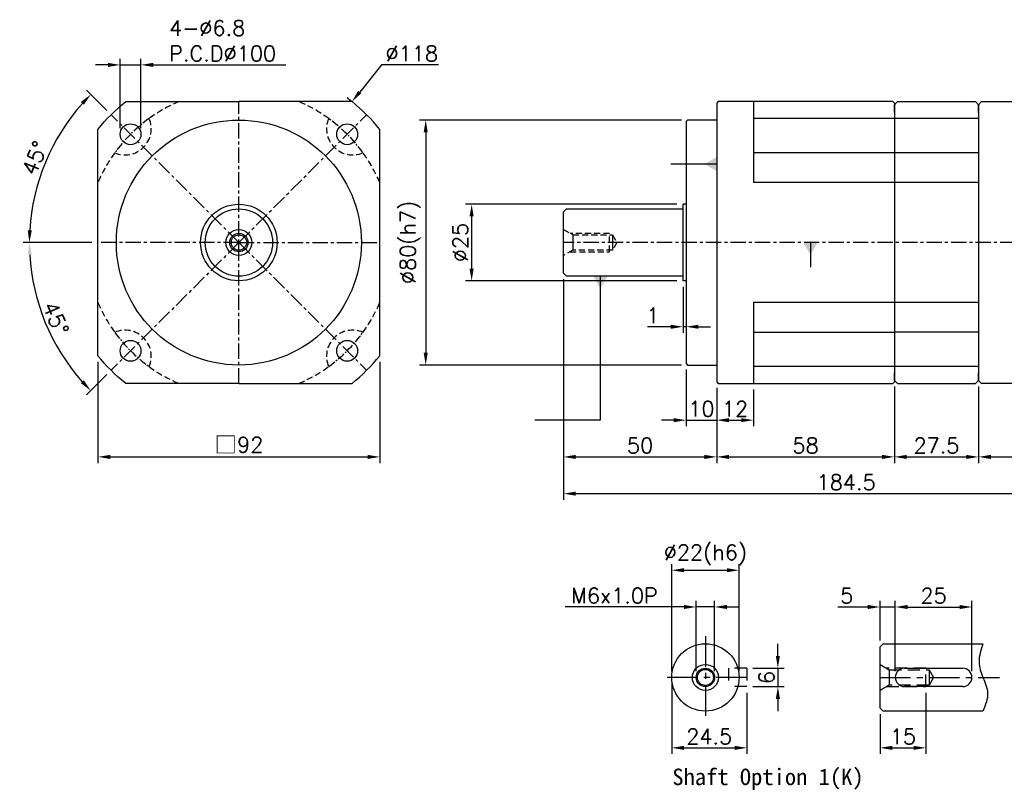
# Model space of a CAD drawing. Header units: millimetres. Extents: x -346 to 775, y -19 to 500.
# Tile 1 of 2: x -346 to -25, y 170 to 422. Entities that reach past the tile are written whole.
import ezdxf

# ---------------------------------------------------------------- set-up
doc = ezdxf.new("R2010")
doc.units = ezdxf.units.MM
doc.header["$LTSCALE"] = 4
doc.linetypes.add('CENTER', pattern=[2, 1.25, -0.25, 0.25, -0.25])
doc.linetypes.add('DASHED', pattern=[0.75, 0.5, -0.25])
for name, color, linetype in [('DIM', 6, 'Continuous'), ('MF90H-012', 7, 'Continuous'), ('MF90X1-012', 7, 'Continuous'), ('圖框', 7, 'Continuous')]:
    doc.layers.add(name, color=color, linetype=linetype)
doc.styles.get("Standard").update_dxf_attribs({"font": 'romans.shx'})
doc.dimstyles.new('R', dxfattribs={"dimscale": 2, "dimtxt": 2.5, "dimasz": 2, "dimexe": 1, "dimexo": 1, "dimgap": 0.6, "dimtad": 1, "dimtoh": 1, "dimdec": 4, "dimdsep": 46, "dimtxsty": 'Standard', "dimcen": 0.5, "dimdle": 1, "dimclrt": 7, "dimadec": 4, "dimazin": 2, "dimtfac": 1, "dimtdec": 4, "dimtofl": 0, "dimtmove": 0, "dimatfit": 3, "dimfxl": 0, "dimtolj": 1, "dimarcsym": 0})
doc.dimstyles.get("Standard").update_dxf_attribs({"dimscale": 2, "dimtxt": 2.5, "dimasz": 2, "dimexe": 1, "dimexo": 1, "dimgap": 0.6, "dimtad": 1, "dimdec": 4, "dimdsep": 46, "dimtxsty": 'Standard', "dimcen": 0.5, "dimdle": 1, "dimclrt": 7, "dimadec": 4, "dimazin": 2, "dimtfac": 1, "dimtdec": 4, "dimtofl": 0, "dimtmove": 0, "dimatfit": 3, "dimfxl": 0, "dimtolj": 1, "dimarcsym": 0})

# ---------------------------------------------------------------- blocks, each defined once
blk = doc.blocks.new('*D34')
at = {"color": 0, "lineweight": -2}
for p, q in [((-131.68, 361.51), (-200.68, 361.51)), ((-198.68, 357.51), (-198.68, 340.51)), ((-131.68, 336.51), (-200.68, 336.51))]:
    blk.add_line(p, q, dxfattribs=at)
at = {"color": 0}
for points in [[(-199.35, 357.51), (-198.02, 357.51), (-198.68, 361.51)], [(-199.35, 340.51), (-198.02, 340.51), (-198.68, 336.51)]]:
    blk.add_solid(points, dxfattribs=at)
at = {"layer": 'Defpoints', "color": 0}
for p in [(-129.68, 361.51), (-198.68, 336.51), (-129.68, 336.51)]:
    blk.add_point(p, dxfattribs=at)
at = {"color": 7, "insert": (-202.38, 349.01), "char_height": 5, "attachment_point": 5, "rotation": 90}
blk.add_mtext('\\A1;%%C25', dxfattribs=at)
blk = doc.blocks.new('*D35')
at = {"color": 0, "lineweight": -2}
for p, q in [((-128.68, 307.51), (-128.68, 289.01)), ((-118.68, 301.51), (-118.68, 289.01)), ((-132.68, 291.01), (-136.68, 291.01)), ((-128.68, 291.01), (-118.68, 291.01)), ((-114.68, 291.01), (-110.68, 291.01))]:
    blk.add_line(p, q, dxfattribs=at)
at = {"color": 0}
for points in [[(-132.68, 291.67), (-132.68, 290.34), (-128.68, 291.01)], [(-114.68, 291.67), (-114.68, 290.34), (-118.68, 291.01)]]:
    blk.add_solid(points, dxfattribs=at)
at = {"layer": 'Defpoints', "color": 0}
for p in [(-128.68, 309.51), (-118.68, 303.51), (-118.68, 291.01)]:
    blk.add_point(p, dxfattribs=at)
at = {"color": 7, "insert": (-123.68, 294.71), "char_height": 5, "attachment_point": 5}
blk.add_mtext('\\A1;10', dxfattribs=at)
blk = doc.blocks.new('*D36')
at = {"color": 0, "lineweight": -2}
for p, q in [((-130.18, 389.01), (-215.68, 389.01)), ((-213.68, 385.01), (-213.68, 313.01)), ((-130.18, 309.01), (-215.68, 309.01))]:
    blk.add_line(p, q, dxfattribs=at)
at = {"color": 0}
for points in [[(-214.35, 385.01), (-213.02, 385.01), (-213.68, 389.01)], [(-214.35, 313.01), (-213.02, 313.01), (-213.68, 309.01)]]:
    blk.add_solid(points, dxfattribs=at)
at = {"layer": 'Defpoints', "color": 0}
for p in [(-128.18, 389.01), (-213.68, 309.01), (-128.18, 309.01)]:
    blk.add_point(p, dxfattribs=at)
at = {"color": 7, "insert": (-218.69, 349.05), "char_height": 5, "attachment_point": 5, "rotation": 90}
blk.add_mtext('\\A1;%%C80(h7)', dxfattribs=at)
blk = doc.blocks.new('*D37')
at = {"color": 0, "lineweight": -2}
for p, q in [((-118.68, 301.51), (-118.68, 289.01)), ((-106.68, 301.01), (-106.68, 289.01)), ((-114.68, 291.01), (-110.68, 291.01))]:
    blk.add_line(p, q, dxfattribs=at)
at = {"color": 0}
for points in [[(-114.68, 291.67), (-114.68, 290.34), (-118.68, 291.01)], [(-110.68, 291.67), (-110.68, 290.34), (-106.68, 291.01)]]:
    blk.add_solid(points, dxfattribs=at)
at = {"layer": 'Defpoints', "color": 0}
for p in [(-118.68, 303.51), (-106.68, 303.01), (-106.68, 291.01)]:
    blk.add_point(p, dxfattribs=at)
at = {"color": 7, "insert": (-112.68, 294.71), "char_height": 5, "attachment_point": 5}
blk.add_mtext('\\A1;12', dxfattribs=at)
blk = doc.blocks.new('*D38')
at = {"color": 0, "lineweight": -2}
for p, q in [((-168.68, 337.01), (-168.68, 277.01)), ((-118.68, 301.51), (-118.68, 277.01)), ((-164.68, 279.01), (-122.68, 279.01))]:
    blk.add_line(p, q, dxfattribs=at)
at = {"color": 0}
for points in [[(-164.68, 279.67), (-164.68, 278.34), (-168.68, 279.01)], [(-122.68, 279.67), (-122.68, 278.34), (-118.68, 279.01)]]:
    blk.add_solid(points, dxfattribs=at)
at = {"layer": 'Defpoints', "color": 0}
for p in [(-168.68, 339.01), (-118.68, 303.51), (-118.68, 279.01)]:
    blk.add_point(p, dxfattribs=at)
at = {"color": 7, "insert": (-143.68, 282.71), "char_height": 5, "attachment_point": 5}
blk.add_mtext('\\A1;50', dxfattribs=at)
blk = doc.blocks.new('*D39')
at = {"color": 0, "lineweight": -2}
for p, q in [((-118.68, 301.51), (-118.68, 277.01)), ((-60.68, 301.51), (-60.68, 277.01)), ((-114.68, 279.01), (-64.68, 279.01))]:
    blk.add_line(p, q, dxfattribs=at)
at = {"color": 0}
for points in [[(-114.68, 279.67), (-114.68, 278.34), (-118.68, 279.01)], [(-64.68, 279.67), (-64.68, 278.34), (-60.68, 279.01)]]:
    blk.add_solid(points, dxfattribs=at)
at = {"layer": 'Defpoints', "color": 0}
for p in [(-118.68, 303.51), (-60.68, 303.51), (-60.68, 279.01)]:
    blk.add_point(p, dxfattribs=at)
at = {"color": 7, "insert": (-89.68, 282.71), "char_height": 5, "attachment_point": 5}
blk.add_mtext('\\A1;58', dxfattribs=at)
blk = doc.blocks.new('*D41')
at = {"color": 0, "lineweight": -2}
for p, q in [((-168.68, 337.01), (-168.68, 265.01)), ((15.82, 302.01), (15.82, 265.01)), ((-164.68, 267.01), (11.82, 267.01))]:
    blk.add_line(p, q, dxfattribs=at)
at = {"color": 0}
for points in [[(-164.68, 267.67), (-164.68, 266.34), (-168.68, 267.01)], [(11.82, 267.67), (11.82, 266.34), (15.82, 267.01)]]:
    blk.add_solid(points, dxfattribs=at)
at = {"layer": 'Defpoints', "color": 0}
for p in [(-168.68, 339.01), (15.82, 304.01), (15.82, 267.01)]:
    blk.add_point(p, dxfattribs=at)
at = {"color": 7, "insert": (-76.43, 270.71), "char_height": 5, "attachment_point": 5}
blk.add_mtext('\\A1;184.5', dxfattribs=at)
blk = doc.blocks.new('*D26')
at = {"layer": 'Defpoints', "color": 0, "ltscale": 2}
for p in [(-232.96, 390.72), (-320.68, 349.01), (-228.68, 349.01), (-340.74, 331.31), (-316.4, 307.29)]:
    blk.add_point(p, dxfattribs=at)
at = {"layer": '圖框', "color": 0, "lineweight": -2, "ltscale": 2}
for p, q in [((-322.68, 349.01), (-345.07, 349.01)), ((-317.82, 305.87), (-324.45, 299.24))]:
    blk.add_line(p, q, dxfattribs=at)
blk.add_arc((-274.68, 349.01), 68.39, 183.3518, 221.6482, dxfattribs=at)
at = {"layer": '圖框', "color": 0, "ltscale": 2}
for points in [[(-343.62, 344.99), (-342.28, 345.03), (-343.07, 349.01)], [(-325.3, 304.02), (-326.27, 303.1), (-323.04, 300.65)]]:
    blk.add_solid(points, dxfattribs=at)
at = {"layer": '圖框', "color": 7, "ltscale": 2, "insert": (-334.44, 324.25), "char_height": 5, "attachment_point": 5, "rotation": 292.5}
blk.add_mtext('\\A1;45°', dxfattribs=at)
blk = doc.blocks.new('*D27')
at = {"layer": 'Defpoints', "color": 0, "ltscale": 2}
for p in [(-316.4, 390.72), (-333.9, 383.19), (-320.68, 349.01), (-228.68, 349.01), (-232.96, 307.29)]:
    blk.add_point(p, dxfattribs=at)
at = {"layer": '圖框', "color": 0, "lineweight": -2, "ltscale": 2}
for p, q in [((-317.82, 392.14), (-324.44, 398.77)), ((-322.68, 349.01), (-345.06, 349.01))]:
    blk.add_line(p, q, dxfattribs=at)
blk.add_arc((-274.68, 349.01), 68.37, 138.3524, 176.6476, dxfattribs=at)
at = {"layer": '圖框', "color": 0, "ltscale": 2}
for points in [[(-326.26, 394.9), (-325.29, 393.99), (-323.03, 397.35)], [(-342.27, 352.98), (-343.61, 353.02), (-343.06, 349.01)]]:
    blk.add_solid(points, dxfattribs=at)
at = {"layer": '圖框', "color": 7, "ltscale": 2, "insert": (-341.27, 376.59), "char_height": 5, "attachment_point": 5, "rotation": 67.5}
blk.add_mtext('\\A1;45°', dxfattribs=at)
blk = doc.blocks.new('*D28')
at = {"layer": 'Defpoints', "color": 0, "ltscale": 2}
for p in [(-306.64, 407.01), (-313.44, 384.36), (-306.64, 384.36)]:
    blk.add_point(p, dxfattribs=at)
at = {"layer": '圖框', "color": 0, "lineweight": -2, "ltscale": 2}
for p, q in [((-313.44, 386.36), (-313.44, 409.01)), ((-306.64, 386.36), (-306.64, 409.01)), ((-317.44, 407.01), (-321.44, 407.01)), ((-313.44, 407.01), (-306.64, 407.01)), ((-302.64, 407.01), (-259.33, 407.01))]:
    blk.add_line(p, q, dxfattribs=at)
at = {"layer": '圖框', "color": 0, "ltscale": 2}
for points in [[(-317.44, 407.67), (-317.44, 406.34), (-313.44, 407.01)], [(-302.64, 407.67), (-302.64, 406.34), (-306.64, 407.01)]]:
    blk.add_solid(points, dxfattribs=at)
at = {"layer": '圖框', "color": 7, "ltscale": 2, "insert": (-297.44, 421.54), "char_height": 5, "attachment_point": 1}
blk.add_mtext('\\A1;4-%%C6.8\\PP.C.D%%C100', dxfattribs=at)
blk = doc.blocks.new('*D29')
at = {"layer": 'Defpoints', "color": 0, "ltscale": 2}
for p in [(-237.75, 395.01), (-311.62, 303)]:
    blk.add_point(p, dxfattribs=at)
at = {"layer": '圖框', "color": 0, "lineweight": -2, "ltscale": 2}
for p, q in [((-228.12, 407.01), (-235.24, 398.13)), ((-209.54, 407.01), (-228.12, 407.01)), ((-275.68, 349.01), (-273.68, 349.01)), ((-274.68, 348.01), (-274.68, 350.01))]:
    blk.add_line(p, q, dxfattribs=at)
blk.add_arc((-274.68, 349.01), 59, 51.2295, 53.1857, dxfattribs=at)
at = {"layer": '圖框', "color": 0, "ltscale": 2}
blk.add_solid([(-235.76, 398.55), (-234.72, 397.72), (-237.75, 395.01)], dxfattribs=at)
at = {"layer": '圖框', "color": 7, "ltscale": 2, "insert": (-218.23, 410.71), "char_height": 5, "attachment_point": 5}
blk.add_mtext('\\A1;∅118', dxfattribs=at)
blk = doc.blocks.new('*D45')
at = {"layer": 'Defpoints', "color": 0, "ltscale": 2}
for p in [(-111.37, 242.01), (-133.37, 207.01), (-111.37, 207.01)]:
    blk.add_point(p, dxfattribs=at)
at = {"layer": '圖框', "color": 0, "lineweight": -2, "ltscale": 2}
for p, q in [((-133.37, 209.01), (-133.37, 244.01)), ((-129.37, 242.01), (-115.37, 242.01)), ((-111.37, 209.01), (-111.37, 244.01))]:
    blk.add_line(p, q, dxfattribs=at)
at = {"layer": '圖框', "color": 0, "ltscale": 2}
for points in [[(-129.37, 242.67), (-129.37, 241.34), (-133.37, 242.01)], [(-115.37, 242.67), (-115.37, 241.34), (-111.37, 242.01)]]:
    blk.add_solid(points, dxfattribs=at)
at = {"layer": '圖框', "color": 7, "ltscale": 2, "insert": (-122.37, 247.01), "char_height": 5, "attachment_point": 5}
blk.add_mtext('\\A1;%%C22(h6)', dxfattribs=at)
blk = doc.blocks.new('*D46')
at = {"layer": 'Defpoints', "color": 0, "ltscale": 2}
for p in [(-119.37, 230.01), (-125.37, 207.01), (-119.37, 207.01)]:
    blk.add_point(p, dxfattribs=at)
at = {"layer": '圖框', "color": 0, "lineweight": -2, "ltscale": 2}
for p, q in [((-125.37, 209.01), (-125.37, 232.01)), ((-119.37, 209.01), (-119.37, 232.01)), ((-129.37, 230.01), (-168.13, 230.01)), ((-119.37, 230.01), (-125.37, 230.01)), ((-115.37, 230.01), (-111.37, 230.01))]:
    blk.add_line(p, q, dxfattribs=at)
at = {"layer": '圖框', "color": 0, "ltscale": 2}
for points in [[(-129.37, 230.67), (-129.37, 229.34), (-125.37, 230.01)], [(-115.37, 230.67), (-115.37, 229.34), (-119.37, 230.01)]]:
    blk.add_solid(points, dxfattribs=at)
at = {"layer": '圖框', "color": 7, "ltscale": 2, "insert": (-152.05, 233.71), "char_height": 5, "attachment_point": 5}
blk.add_mtext('\\A1;M6x1.0P', dxfattribs=at)
blk = doc.blocks.new('*D47')
at = {"layer": 'Defpoints', "color": 0, "ltscale": 2}
for p in [(-133.37, 207.01), (-108.87, 204.01), (-108.87, 184.01)]:
    blk.add_point(p, dxfattribs=at)
at = {"layer": '圖框', "color": 0, "lineweight": -2, "ltscale": 2}
for p, q in [((-133.37, 205.01), (-133.37, 182.01)), ((-108.87, 202.01), (-108.87, 182.01)), ((-129.37, 184.01), (-112.87, 184.01))]:
    blk.add_line(p, q, dxfattribs=at)
at = {"layer": '圖框', "color": 0, "ltscale": 2}
for points in [[(-129.37, 184.67), (-129.37, 183.34), (-133.37, 184.01)], [(-112.87, 184.67), (-112.87, 183.34), (-108.87, 184.01)]]:
    blk.add_solid(points, dxfattribs=at)
at = {"layer": '圖框', "color": 7, "ltscale": 2, "insert": (-121.12, 187.71), "char_height": 5, "attachment_point": 5}
blk.add_mtext('\\A1;24.5', dxfattribs=at)
blk = doc.blocks.new('*D48')
at = {"layer": 'Defpoints', "color": 0, "ltscale": 2}
for p in [(-108.87, 210.01), (-108.87, 204.01), (-98.71, 204.01)]:
    blk.add_point(p, dxfattribs=at)
at = {"layer": '圖框', "color": 0, "lineweight": -2, "ltscale": 2}
for p, q in [((-98.71, 214.01), (-98.71, 218.01)), ((-106.87, 210.01), (-96.71, 210.01)), ((-98.71, 210.01), (-98.71, 204.01)), ((-106.87, 204.01), (-96.71, 204.01)), ((-98.71, 200.01), (-98.71, 196.01))]:
    blk.add_line(p, q, dxfattribs=at)
at = {"layer": '圖框', "color": 0, "ltscale": 2}
for points in [[(-99.38, 214.01), (-98.05, 214.01), (-98.71, 210.01)], [(-99.38, 200.01), (-98.05, 200.01), (-98.71, 204.01)]]:
    blk.add_solid(points, dxfattribs=at)
at = {"layer": '圖框', "color": 7, "ltscale": 2, "insert": (-102.41, 207.01), "char_height": 5, "attachment_point": 5, "rotation": 90}
blk.add_mtext('\\A1;6', dxfattribs=at)
blk = doc.blocks.new('*D49')
at = {"layer": 'Defpoints', "color": 0, "ltscale": 2}
for p in [(-65.37, 230), (-65.37, 217.01), (-60.37, 207.01)]:
    blk.add_point(p, dxfattribs=at)
at = {"layer": '圖框', "color": 0, "lineweight": -2, "ltscale": 2}
for p, q in [((-65.37, 219.01), (-65.37, 232)), ((-60.37, 209.01), (-60.37, 232)), ((-69.37, 230), (-79.1, 230)), ((-60.37, 230), (-65.37, 230)), ((-56.37, 230), (-52.37, 230))]:
    blk.add_line(p, q, dxfattribs=at)
at = {"layer": '圖框', "color": 0, "ltscale": 2}
for points in [[(-69.37, 230.66), (-69.37, 229.33), (-65.37, 230)], [(-56.37, 230.66), (-56.37, 229.33), (-60.37, 230)]]:
    blk.add_solid(points, dxfattribs=at)
at = {"layer": '圖框', "color": 7, "ltscale": 2, "insert": (-76.23, 233.7), "char_height": 5, "attachment_point": 5}
blk.add_mtext('\\A1;5', dxfattribs=at)
blk = doc.blocks.new('*D50')
at = {"layer": 'Defpoints', "color": 0, "ltscale": 2}
for p in [(-35.37, 230), (-60.37, 207.01), (-35.37, 207.01)]:
    blk.add_point(p, dxfattribs=at)
at = {"layer": '圖框', "color": 0, "lineweight": -2, "ltscale": 2}
for p, q in [((-60.37, 209.01), (-60.37, 232)), ((-35.37, 209.01), (-35.37, 232)), ((-56.37, 230), (-39.37, 230))]:
    blk.add_line(p, q, dxfattribs=at)
at = {"layer": '圖框', "color": 0, "ltscale": 2}
for points in [[(-56.37, 230.66), (-56.37, 229.33), (-60.37, 230)], [(-39.37, 230.66), (-39.37, 229.33), (-35.37, 230)]]:
    blk.add_solid(points, dxfattribs=at)
at = {"layer": '圖框', "color": 7, "ltscale": 2, "insert": (-47.87, 233.7), "char_height": 5, "attachment_point": 5}
blk.add_mtext('\\A1;25', dxfattribs=at)
blk = doc.blocks.new('*D51')
at = {"layer": 'Defpoints', "color": 0, "ltscale": 2}
for p in [(-50.37, 204.01), (-65.37, 197.01), (-50.37, 184.01)]:
    blk.add_point(p, dxfattribs=at)
at = {"layer": '圖框', "color": 0, "lineweight": -2, "ltscale": 2}
for p, q in [((-50.37, 202.01), (-50.37, 182.01)), ((-65.37, 195.01), (-65.37, 182.01)), ((-61.37, 184.01), (-54.37, 184.01))]:
    blk.add_line(p, q, dxfattribs=at)
at = {"layer": '圖框', "color": 0, "ltscale": 2}
for points in [[(-61.37, 184.67), (-61.37, 183.34), (-65.37, 184.01)], [(-54.37, 184.67), (-54.37, 183.34), (-50.37, 184.01)]]:
    blk.add_solid(points, dxfattribs=at)
at = {"layer": '圖框', "color": 7, "ltscale": 2, "insert": (-57.87, 187.71), "char_height": 5, "attachment_point": 5}
blk.add_mtext('\\A1;15', dxfattribs=at)
blk = doc.blocks.new('*D30')
at = {"color": 0, "lineweight": -2}
for p, q in [((-320.68, 310.06), (-320.68, 277.01)), ((-228.68, 310.06), (-228.68, 277.01)), ((-316.68, 279.01), (-232.68, 279.01))]:
    blk.add_line(p, q, dxfattribs=at)
at = {"color": 0}
for points in [[(-316.68, 279.67), (-316.68, 278.34), (-320.68, 279.01)], [(-232.68, 279.67), (-232.68, 278.34), (-228.68, 279.01)]]:
    blk.add_solid(points, dxfattribs=at)
at = {"layer": 'Defpoints', "color": 0}
for p in [(-320.68, 312.06), (-228.68, 312.06), (-228.68, 279.01)]:
    blk.add_point(p, dxfattribs=at)
at = {"color": 7, "insert": (-274.68, 282.91), "char_height": 5, "attachment_point": 5}
blk.add_mtext('\\A1;{\\fPMingLiU|b0|i0|c136|p18;\\H1.083x;\\C0;□}92', dxfattribs=at)
blk = doc.blocks.new('*D31')
at = {"layer": 'Defpoints', "color": 0}
for p in [(15.82, 305.47), (-33.18, 304.01), (15.82, 279.01)]:
    blk.add_point(p, dxfattribs=at)
at = {"layer": 'DIM', "color": 0, "lineweight": -2}
for p, q in [((15.82, 303.47), (15.82, 277.01)), ((-33.18, 302.01), (-33.18, 277.01)), ((-29.18, 279.01), (11.82, 279.01))]:
    blk.add_line(p, q, dxfattribs=at)
at = {"layer": 'DIM', "color": 0}
for points in [[(-29.18, 279.67), (-29.18, 278.34), (-33.18, 279.01)], [(11.82, 279.67), (11.82, 278.34), (15.82, 279.01)]]:
    blk.add_solid(points, dxfattribs=at)
at = {"layer": 'DIM', "color": 7, "insert": (-8.68, 282.71), "char_height": 5, "attachment_point": 5}
blk.add_mtext('\\A1;49', dxfattribs=at)
blk = doc.blocks.new('A$C64506C55')
at = {"layer": 'MF90H-012', "color": 0}
for radius in [11, 4.25, 3, 2.5]:
    blk.add_circle((11, 11), radius, dxfattribs=at)
blk = doc.blocks.new('*D32')
at = {"color": 0, "lineweight": -2}
for p, q in [((-129.68, 334.51), (-129.68, 319.51)), ((-128.68, 334.51), (-128.68, 319.51)), ((-133.68, 321.51), (-141.27, 321.51)), ((-128.68, 321.51), (-129.68, 321.51)), ((-124.68, 321.51), (-120.68, 321.51))]:
    blk.add_line(p, q, dxfattribs=at)
at = {"color": 0}
for points in [[(-133.68, 322.17), (-133.68, 320.84), (-129.68, 321.51)], [(-124.68, 322.17), (-124.68, 320.84), (-128.68, 321.51)]]:
    blk.add_solid(points, dxfattribs=at)
at = {"layer": 'Defpoints', "color": 0}
for p in [(-129.68, 336.51), (-128.68, 336.51), (-129.68, 321.51)]:
    blk.add_point(p, dxfattribs=at)
at = {"color": 7, "insert": (-139.48, 325.21), "char_height": 5, "attachment_point": 5}
blk.add_mtext('\\A1;1', dxfattribs=at)
blk = doc.blocks.new('A$C6FB32961')
at = {"color": 0}
for p, q in [((0, 91), (1, 92)), ((0, 91), (0, 89.5)), ((1, 92), (26.5, 92)), ((26.5, 92), (27.5, 91)), ((27.5, 91), (27.5, 1)), ((27.5, 88.5), (27.5, 91)), ((0, 89.5), (0, 1)), ((27.5, 86.5), (0, 86.5)), ((27.5, 75.32), (0, 75.32)), ((27.5, 65.6), (0, 65.6)), ((27.5, 26.4), (0, 26.4)), ((27.5, 16.68), (0, 16.68)), ((27.5, 5.5), (0, 5.5)), ((27.5, 1), (27.5, 3.5)), ((0, 1), (1, 0)), ((26.5, 0), (27.5, 1)), ((1, 0), (26.5, 0))]:
    blk.add_line(p, q, dxfattribs=at)
blk = doc.blocks.new('*D55')
at = {"color": 0, "lineweight": -2}
for p, q in [((-60.68, 302.01), (-60.68, 277.01)), ((-33.18, 302.01), (-33.18, 277.01)), ((-56.68, 279.01), (-37.18, 279.01))]:
    blk.add_line(p, q, dxfattribs=at)
at = {"color": 0}
for points in [[(-56.68, 279.67), (-56.68, 278.34), (-60.68, 279.01)], [(-37.18, 279.67), (-37.18, 278.34), (-33.18, 279.01)]]:
    blk.add_solid(points, dxfattribs=at)
at = {"layer": 'Defpoints', "color": 0}
for p in [(-60.68, 304.01), (-33.18, 304.01), (-33.18, 279.01)]:
    blk.add_point(p, dxfattribs=at)
at = {"color": 7, "insert": (-46.93, 282.71), "char_height": 5, "attachment_point": 5}
blk.add_mtext('\\A1;27.5', dxfattribs=at)
blk = doc.blocks.new('_DatumFilled')
at = {"color": 0, "linetype": 'ByBlock'}
blk.add_solid([(0, 0.577), (-1, 0), (0, -0.577)], dxfattribs=at)

msp = doc.modelspace()

# ---------------------------------------------------------------- linework, layer by layer
at = {"color": 0, "linetype": 'CENTER'}
for p, q in [((-274.68218, 303.00516), (-274.68218, 395.00516)), ((-274.68218, 349.00516), (-316.40148, 390.72446)), ((-274.68218, 349.00516), (-232.96288, 390.72446)), ((-274.68218, 349.00516), (-320.68218, 349.00516)), ((-274.68218, 349.00516), (-316.40148, 307.28586)), ((-274.68218, 349.00516), (-228.68218, 349.00516)), ((-274.68218, 349.00516), (-232.96288, 307.28586)), ((10.81782, 349.00516), (-168.68218, 349.00516))]:
    msp.add_line(p, q, dxfattribs=at)
at = {"color": 0}
for p, q in [((-118.18218, 395.00516), (-118.68218, 394.50516)), ((-118.68218, 394.50516), (-118.68218, 303.50516)), ((-61.18218, 395.00516), (-118.18218, 395.00516)), ((-106.68218, 395.00516), (-106.68218, 368.60108)), ((-60.68218, 394.50516), (-61.18218, 395.00516)), ((-60.68218, 394.50516), (-61.18218, 395.00516)), ((-60.68218, 394.00516), (-59.68218, 395.00516)), ((-60.68218, 394.50516), (-60.68218, 303.50516)), ((-60.68218, 394.50516), (-60.68218, 303.50516)), ((-60.68218, 391.50516), (-60.68218, 394.00516)), ((-33.18218, 394.00516), (-32.18218, 395.00516)), ((-33.18218, 391.50516), (-33.18218, 394.00516)), ((-32.18218, 395.00516), (-11.18218, 395.00516)), ((-128.18218, 389.00516), (-128.68218, 388.50516)), ((-118.68218, 389.00516), (-128.18218, 389.00516)), ((-60.68218, 389.50451), (-106.68218, 389.50451)), ((-128.68218, 388.50516), (-128.68218, 309.50516)), ((-60.68218, 378.32756), (-106.68218, 378.32756)), ((-60.68218, 368.60108), (-106.68218, 368.60108)), ((-129.68218, 336.50516), (-129.68218, 361.50516)), ((-128.68218, 361.50516), (-129.68218, 361.50516)), ((-168.68218, 359.00516), (-167.68218, 360.00516)), ((-168.68218, 339.00516), (-168.68218, 359.00516)), ((-167.68218, 360.00516), (-129.68218, 360.00516)), ((-165.65109, 351.50516), (-165.65109, 346.50516)), ((-152.68218, 351.50516), (-152.68218, 346.50516)), ((-167.68218, 338.00516), (-168.68218, 339.00516)), ((-129.68218, 338.00516), (-167.68218, 338.00516)), ((-128.68218, 336.50516), (-129.68218, 336.50516)), ((-106.68218, 329.40925), (-106.68218, 303.00516)), ((-60.68218, 329.40925), (-106.68218, 329.40925)), ((-60.68218, 319.68276), (-106.68218, 319.68276)), ((-128.68218, 309.50516), (-128.18218, 309.00516)), ((-128.18218, 309.00516), (-118.68218, 309.00516)), ((-60.68218, 308.50582), (-106.68218, 308.50582)), ((-60.68218, 304.00516), (-60.68218, 306.50516)), ((-33.18218, 304.00516), (-33.18218, 306.50516)), ((-118.68218, 303.50516), (-118.18218, 303.00516)), ((-118.18218, 303.00516), (-61.18218, 303.00516)), ((-61.18218, 303.00516), (-60.68218, 303.50516)), ((-61.18218, 303.00516), (-60.68218, 303.50516)), ((-59.68218, 303.00516), (-60.68218, 304.00516)), ((-32.18218, 303.00516), (-33.18218, 304.00516)), ((-11.18218, 303.00516), (-32.18218, 303.00516))]:
    msp.add_line(p, q, dxfattribs=at)
for points in [[(-274.68218, 303.00516), (-311.62809, 303.00516, -0.054416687), (-320.68218, 312.05926), (-320.68218, 385.95107, -0.054416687), (-311.62809, 395.00516), (-274.68218, 395.00516)], [(-274.68218, 303.00516), (-237.73628, 303.00516, 0.054416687), (-228.68218, 312.05926), (-228.68218, 385.95107, 0.054416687), (-237.73628, 395.00516), (-274.68218, 395.00516)]]:
    msp.add_lwpolyline(points, format="xyb", dxfattribs=at)
at = {"color": 0, "linetype": 'DASHED'}
for points in [[(-168.68218, 353.25516), (-165.65109, 351.50516), (-152.68218, 351.50516), (-151.23881, 349.00516), (-152.68218, 346.50516), (-165.65109, 346.50516), (-168.68218, 344.75516)], [(-166.51712, 346.00516), (-153.68218, 346.00516), (-153.68218, 352.00516), (-166.51712, 352.00516)]]:
    msp.add_lwpolyline(points, dxfattribs=at)
at = {"color": 0}
for centre, radius in [((-274.68218, 349.00516), 40), ((-310.03752, 384.3605), 3.4), ((-239.32684, 384.3605), 3.4), ((-274.68218, 349.00516), 12.5), ((-310.03752, 313.64982), 3.4), ((-239.32684, 313.64982), 3.4)]:
    msp.add_circle(centre, radius, dxfattribs=at)
at = {"color": 0, "linetype": 'DASHED'}
for centre, radius, start, end in [((-274.68218, 349.00516), 50, 113.0739181, 125.9053503), ((-274.68218, 349.00516), 50, 54.0946497, 66.9260819), ((-311.80529, 386.12827), 8.5, 246.5964674, 23.4035326), ((-237.55908, 386.12827), 8.5, 156.5964674, 293.4035326), ((-274.68218, 349.00516), 50, 144.0946497, 156.9260819), ((-274.68218, 349.00516), 50, 23.0739181, 35.9053503), ((-274.68218, 349.00516), 50, 203.0739181, 215.9053503), ((-274.68218, 349.00516), 50, 324.0946497, 336.9260819), ((-311.80529, 311.88206), 8.5, 336.5964674, 113.4035326), ((-237.55908, 311.88206), 8.5, 66.5964674, 203.4035326), ((-274.68218, 349.00516), 50, 234.0946497, 246.9260819), ((-274.68218, 349.00516), 50, 293.0739181, 305.9053503)]:
    msp.add_arc(centre, radius, start, end, dxfattribs=at)
at = {"color": 0, "linetype": 'CENTER', "ltscale": 0.5}
for start, end in [(125.9053503, 144.0946497), (35.9053503, 54.0946497), (215.9053503, 234.0946497), (305.9053503, 324.0946497)]:
    msp.add_arc((-274.68218, 349.00516), 50, start, end, dxfattribs=at)
at = {"layer": 'MF90X1-012', "color": 0, "linetype": 'CENTER', "ltscale": 2}
for p, q in [((-122.36611, 220.50516), (-122.36611, 193.50516)), ((-108.86611, 207.00516), (-135.86611, 207.00516))]:
    msp.add_line(p, q, dxfattribs=at)
at = {"layer": 'MF90X1-012', "color": 0, "ltscale": 2}
for p, q in [((-65.36832, 217.00516), (-64.36832, 218.00516)), ((-65.36832, 197.00516), (-65.36832, 217.00516)), ((-64.36832, 218.00516), (-31.76832, 218.00516)), ((-62.33723, 209.50516), (-62.33723, 204.50516)), ((-57.36832, 210.00516), (-38.36832, 210.00516)), ((-49.36832, 209.50516), (-49.36832, 204.50516)), ((-38.36832, 204.00516), (-57.36832, 204.00516)), ((-64.36832, 196.00516), (-65.36832, 197.00516)), ((-31.76832, 196.00516), (-64.36832, 196.00516))]:
    msp.add_line(p, q, dxfattribs=at)
at = {"layer": 'MF90X1-012', "color": 0, "linetype": 'DASHED', "ltscale": 2}
for p, q in [((-114.86611, 210.00516), (-114.86611, 204.00516)), ((-108.86611, 210.00516), (-114.86611, 210.00516)), ((-108.86611, 210.00516), (-108.86611, 204.00516)), ((-108.86611, 204.00516), (-114.86611, 204.00516))]:
    msp.add_line(p, q, dxfattribs=at)
for points in [[(-65.36832, 211.25516), (-62.33723, 209.50516), (-49.36832, 209.50516), (-47.92494, 207.00516), (-49.36832, 204.50516), (-62.33723, 204.50516), (-65.36832, 202.75516)], [(-63.20326, 204.00516), (-50.36832, 204.00516), (-50.36832, 210.00516), (-63.20326, 210.00516)]]:
    msp.add_lwpolyline(points, dxfattribs=at)
at = {"layer": 'MF90X1-012', "color": 0, "ltscale": 2}
for radius in [11, 4.25, 3, 2.6]:
    msp.add_circle((-122.36611, 207.00516), radius, dxfattribs=at)
for centre, start, end in [((-57.36832, 207.00516), 90, 270), ((-38.36832, 207.00516), 270, 90)]:
    msp.add_arc(centre, 3, start, end, dxfattribs=at)
at = {"layer": '圖框', "color": 0, "linetype": 'CENTER', "ltscale": 2}
msp.add_line((-65.36832, 207.00516), (-26.39577, 207.00516), dxfattribs=at)
at = {"layer": '圖框', "color": 0, "ltscale": 2}
msp.add_spline([(-31.76832, 218.00516), (-33.02426, 212.02665), (-31.76832, 207.00516), (-30.22663, 201.9553), (-31.76832, 196.00516)], degree=3, dxfattribs=at)

# ---------------------------------------------------------------- block references
at = {"color": 0}
for name, p in [('A$C6FB32961', (-60.68218, 303.00516)), ('A$C64506C55', (-285.68218, 338.00516))]:
    msp.add_blockref(name, p, dxfattribs=at)

# ---------------------------------------------------------------- texts
at = {"color": 0, "insert": (-133.16788, 177.23206), "char_height": 5.4, "width": 73.2519461, "attachment_point": 1}
msp.add_mtext('{\\fDFKai-SB|b1|i0|c0|p65;Shaft Option 1(K)}', dxfattribs=at)

# ---------------------------------------------------------------- dimensions: what is measured, and where the dimension line sits
at = {"color": 0}
for base, p1, p2, text, picture, middle in [((-213.68218, 309.00516), (-128.18218, 389.00516), (-128.18218, 309.00516), '%%C<>(h7)', '*D36', (-213.68218, 349.04685)), ((-198.68218, 336.50516), (-129.68218, 361.50516), (-129.68218, 336.50516), '%%C<>', '*D34', (-198.68218, 349.00516))]:
    dim = msp.add_linear_dim(base=base, p1=p1, p2=p2, angle=90, text=text, dimstyle='Standard', override={"dimtmove": 0}, dxfattribs=at)
    dim.commit()
    dim.dimension.update_dxf_attribs({"geometry": picture, "text_midpoint": middle, "dimtype": 160})
for base, p1, p2, picture, middle in [((-118.68218, 279.00516), (-168.68218, 339.00516), (-118.68218, 303.50516), '*D38', (-143.68218, 282.70516)), ((15.81782, 267.00516), (-168.68218, 339.00516), (15.81782, 304.00516), '*D41', (-76.43218, 270.70516)), ((-106.68218, 291.00516), (-118.68218, 303.50516), (-106.68218, 303.00516), '*D37', (-112.68218, 294.70516)), ((-60.68218, 279.00516), (-118.68218, 303.50516), (-60.68218, 303.50516), '*D39', (-89.68218, 282.70516))]:
    dim = msp.add_linear_dim(base=base, p1=p1, p2=p2, dimstyle='Standard', dxfattribs=at)
    dim.commit()
    dim.dimension.update_dxf_attribs({"geometry": picture, "text_midpoint": middle})
for base, p1, p2, override, picture, middle in [((-129.68218, 321.50516), (-128.68218, 336.50516), (-129.68218, 336.50516), {"dimtofl": 1}, '*D32', (-139.47742, 325.20516)), ((-118.68218, 291.00516), (-128.68218, 309.50516), (-118.68218, 303.50516), {"dimtofl": 1}, '*D35', (-123.68218, 294.70516)), ((-33.18218, 279.00516), (-60.68218, 304.00516), (-33.18218, 304.00516), {"dimldrblk": 'DatumFilled'}, '*D55', (-46.93218, 282.70516))]:
    dim = msp.add_linear_dim(base=base, p1=p1, p2=p2, dimstyle='Standard', override=override, dxfattribs=at)
    dim.commit()
    dim.dimension.update_dxf_attribs({"geometry": picture, "text_midpoint": middle})
dim = msp.add_linear_dim(base=(-228.68218, 279.00516), p1=(-320.68218, 312.05926), p2=(-228.68218, 312.05926), text='{\\fPMingLiU|b0|i0|c136|p18;\\H1.083x;\\C0;□}<>', dimstyle='Standard', dxfattribs=at)
dim.commit()
dim.dimension.update_dxf_attribs({"geometry": '*D30', "text_midpoint": (-274.68218, 279.00516), "dimtype": 160})
at = {"layer": 'DIM', "color": 0}
dim = msp.add_linear_dim(base=(15.81782, 279.00516), p1=(-33.18218, 304.00516), p2=(15.81782, 305.46997), dimstyle='Standard', dxfattribs=at)
dim.commit()
dim.dimension.update_dxf_attribs({"geometry": '*D31', "text_midpoint": (-8.68218, 282.70516)})
at = {"layer": '圖框', "color": 0, "ltscale": 2}
dim = msp.add_linear_dim(base=(-306.63752, 407.00516), p1=(-313.43752, 384.3605), p2=(-306.63752, 384.3605), text='4-%%C<>\\PP.C.D%%C100', dimstyle='Standard', override={"dimtofl": 1}, dxfattribs=at)
dim.commit()
dim.dimension.update_dxf_attribs({"geometry": '*D28', "text_midpoint": (-278.98514, 414.87183)})
dim = msp.add_diameter_dim_2p(p1=(-311.61691, 302.99619), p2=(-237.74745, 395.01414), dimstyle='R', dxfattribs=at)
dim.commit()
dim.dimension.update_dxf_attribs({"geometry": '*D29', "text_midpoint": (-218.23091, 407.00516), "dimtype": 163})
for base, line2, picture, middle in [((-333.89581, 383.19217), ((-232.96288, 307.28586), (-316.40148, 390.72446)), '*D27', (-341.26988, 376.58669)), ((-340.73713, 331.30579), ((-232.96288, 390.72446), (-316.40148, 307.28586)), '*D26', (-334.44344, 324.25124))]:
    dim = msp.add_angular_dim_2l(base=base, line1=((-228.68218, 349.00516), (-320.68218, 349.00516)), line2=line2, dimstyle='Standard', dxfattribs=at)
    dim.commit()
    dim.dimension.update_dxf_attribs({"geometry": picture, "text_midpoint": middle})
dim = msp.add_linear_dim(base=(-111.36611, 242.00516), p1=(-133.36611, 207.00516), p2=(-111.36611, 207.00516), text='%%C<>(h6)', dimstyle='Standard', dxfattribs=at)
dim.commit()
dim.dimension.update_dxf_attribs({"geometry": '*D45', "text_midpoint": (-122.36611, 242.00516), "dimtype": 160})
dim = msp.add_linear_dim(base=(-119.36611, 230.00516), p1=(-125.36611, 207.00516), p2=(-119.36611, 207.00516), text='M<>x1.0P', dimstyle='Standard', override={"dimtofl": 1}, dxfattribs=at)
dim.commit()
dim.dimension.update_dxf_attribs({"geometry": '*D46', "text_midpoint": (-152.05268, 230.00516), "dimtype": 160})
for base, p2, picture, middle in [((-65.36832, 229.99672), (-65.36832, 217.00516), '*D49', (-76.23499, 233.69672)), ((-35.36832, 229.99672), (-35.36832, 207.00516), '*D50', (-47.86832, 233.69672))]:
    dim = msp.add_linear_dim(base=base, p1=(-60.36832, 207.00516), p2=p2, dimstyle='Standard', override={"dimtofl": 1}, dxfattribs=at)
    dim.commit()
    dim.dimension.update_dxf_attribs({"geometry": picture, "text_midpoint": middle})
dim = msp.add_linear_dim(base=(-98.71346, 204.00516), p1=(-108.86611, 210.00516), p2=(-108.86611, 204.00516), angle=90, dimstyle='Standard', override={"dimtofl": 1}, dxfattribs=at)
dim.commit()
dim.dimension.update_dxf_attribs({"geometry": '*D48', "text_midpoint": (-102.41346, 207.00516)})
dim = msp.add_linear_dim(base=(-108.86611, 184.00516), p1=(-133.36611, 207.00516), p2=(-108.86611, 204.00516), dimstyle='Standard', dxfattribs=at)
dim.commit()
dim.dimension.update_dxf_attribs({"geometry": '*D47', "text_midpoint": (-121.11611, 187.70516)})
dim = msp.add_linear_dim(base=(-50.36832, 184.00516), p1=(-65.36832, 197.00516), p2=(-50.36832, 204.00516), dimstyle='Standard', dxfattribs=at)
dim.commit()
dim.dimension.update_dxf_attribs({"geometry": '*D51', "text_midpoint": (-57.86832, 184.00516), "dimtype": 160})

# ---------------------------------------------------------------- leaders
at = {"layer": 'DIM', "color": 0}
for points, override in [([(-118.68218, 374.62624), (-133.68218, 374.62624)], {"dimgap": 0.6, "dimtad": 0, "dimldrblk": 'DatumFilled'}), ([(-88.08591, 349.00516), (-88.08591, 341.00516)], {"dimgap": 0.6, "dimtad": 0, "dimldrblk": 'DatumFilled'}), ([(-156.68218, 338.00516), (-156.68218, 291.00516), (-178.02025, 291.00663)], {"dimldrblk": 'DatumFilled'})]:
    msp.add_leader(points, dimstyle='Standard', override=override, dxfattribs=at)

doc.saveas('drawing.dxf')
